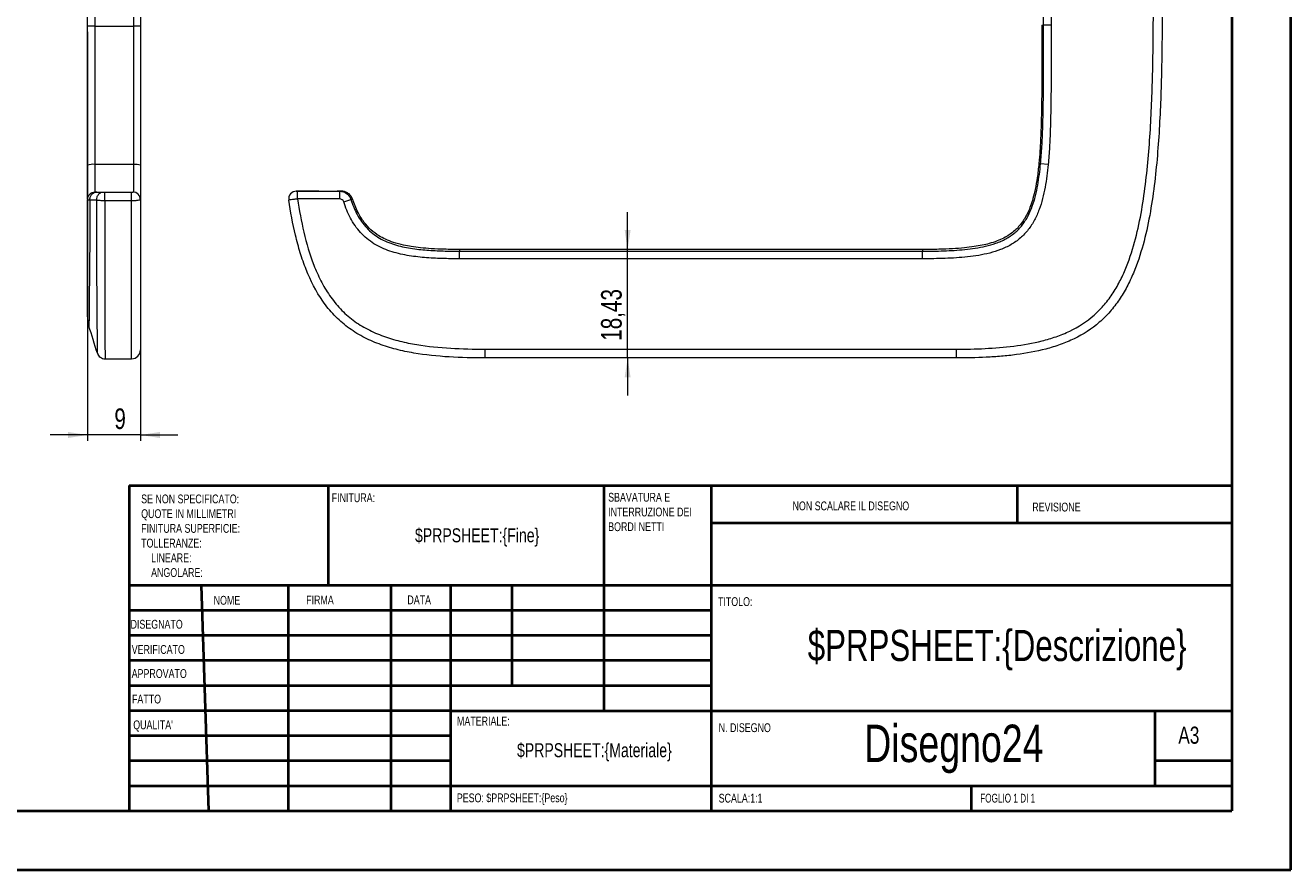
# Model space of a CAD drawing. Header units: millimetres. Extents: x 0 to 420, y 0 to 297.
# Tile 4 of 6: x 205 to 420, y 0 to 144. Entities that reach past the tile are written whole.
import ezdxf

# ---------------------------------------------------------------- set-up
doc = ezdxf.new("R2010")
doc.units = ezdxf.units.MM
doc.styles.add('SLDTEXTSTYLE0', font='TXT', dxfattribs={"width": 0.75})
doc.styles.add('SLDTEXTSTYLE1', font='TXT', dxfattribs={"width": 0.692308})
doc.dimstyles.new('SLDDIMSTYLE0', dxfattribs={"dimtxt": 3.5, "dimasz": 3.302, "dimexe": 0, "dimexo": 0.0625, "dimgap": 0.875, "dimtad": 1, "dimrnd": 1e-09, "dimzin": 12, "dimdsep": 46, "dimtxsty": 'SLDTEXTSTYLE0', "dimsah": 1, "dimcen": 0.09, "dimadec": 0, "dimazin": 3, "dimtfac": 1, "dimtmove": 0, "dimatfit": 0, "dimfxl": 0, "dimfrac": 2, "dimtolj": 1, "dimtzin": 12, "dimarcsym": 0})
doc.dimstyles.new('SLDDIMSTYLE3', dxfattribs={"dimtxt": 3.5, "dimasz": 3.302, "dimexe": 0, "dimexo": 0.0625, "dimgap": 0.875, "dimtad": 1, "dimdec": 6, "dimrnd": 1e-09, "dimzin": 12, "dimdsep": 46, "dimtxsty": 'SLDTEXTSTYLE0', "dimsah": 1, "dimcen": 0.09, "dimadec": 0, "dimazin": 3, "dimtfac": 1, "dimtmove": 0, "dimatfit": 0, "dimfxl": 0, "dimfrac": 2, "dimtolj": 1, "dimtzin": 12, "dimarcsym": 0})

# ---------------------------------------------------------------- blocks, each defined once
blk = doc.blocks.new('SW_NOTE_0')
at = {"color": 0, "linetype": 'Continuous', "lineweight": 0, "char_height": 1.5, "attachment_point": 1, "style": 'SLDTEXTSTYLE0'}
for s, insert in [('SBAVATURA E', (0, 1.93)), ('INTERRUZIONE DEI', (0, -0.57)), ('BORDI NETTI', (0, -3.07))]:
    blk.add_mtext(s, dxfattribs=dict(at, insert=insert))
blk = doc.blocks.new('SW_NOTE_1')
at = {"color": 0, "linetype": 'Continuous', "lineweight": 0, "char_height": 1.5, "attachment_point": 1, "style": 'SLDTEXTSTYLE0'}
for s, insert in [('SE NON SPECIFICATO:', (0, 1.93)), ('QUOTE IN MILLIMETRI', (0, -0.57)), ('FINITURA SUPERFICIE:', (0, -3.07)), ('TOLLERANZE:', (0, -5.57)), ('LINEARE:', (1.69, -8.07)), ('ANGOLARE:', (1.69, -10.57))]:
    blk.add_mtext(s, dxfattribs=dict(at, insert=insert))
blk = doc.blocks.new('_D_18')
at = {"color": 7, "linetype": 'Continuous', "lineweight": 0}
for p, q in [((215.77, 142.48), (215.77, 73.04)), ((224.77, 142.48), (224.77, 73.04)), ((215.77, 74.04), (209.42, 74.04)), ((224.77, 74.04), (215.77, 74.04)), ((224.77, 74.04), (231.12, 74.04))]:
    blk.add_line(p, q, dxfattribs=at)
for points in [[(215.77, 74.04), (212.47, 74.55), (212.47, 73.53)], [(224.77, 74.04), (228.07, 73.53), (228.07, 74.55)]]:
    blk.add_solid(points, dxfattribs=at)
at = {"color": 7, "linetype": 'Continuous', "lineweight": 0, "insert": (220.34, 78.55), "char_height": 3.5, "attachment_point": 1, "rotation": 0.0014, "style": 'SLDTEXTSTYLE0'}
blk.add_mtext('9', dxfattribs=at)
blk = doc.blocks.new('_D_24')
at = {"color": 7, "linetype": 'Continuous', "lineweight": 0}
for p, q in [((307.49, 105.54), (307.49, 111.89)), ((307.49, 87.11), (307.49, 105.54)), ((307.49, 87.11), (307.49, 80.76))]:
    blk.add_line(p, q, dxfattribs=at)
for points in [[(307.49, 105.54), (308, 108.85), (306.99, 108.85)], [(307.49, 87.11), (306.99, 83.81), (308, 83.81)]]:
    blk.add_solid(points, dxfattribs=at)
at = {"color": 7, "linetype": 'Continuous', "lineweight": 0, "insert": (302.98, 90.04), "char_height": 3.5, "attachment_point": 1, "rotation": 90, "style": 'SLDTEXTSTYLE0'}
blk.add_mtext('18,43', dxfattribs=at)

msp = doc.modelspace()

# ---------------------------------------------------------------- linework, layer by layer
at = {"color": 7, "linetype": 'Continuous', "lineweight": 40}
for p, q in [((420.0788436, 0.2147802), (420.0788436, 297.2147802)), ((410.0788436, 287.2147802), (410.0788436, 10.2147802)), ((222.8788436, 65.4647802), (410.0788436, 65.4647802)), ((222.8788436, 65.4647802), (222.8788436, 10.2147802)), ((256.6788436, 48.4647802), (256.6788436, 65.4647802)), ((303.4788436, 65.4647802), (303.4788436, 27.2147802)), ((321.6788436, 65.4647802), (321.6788436, 10.2147802)), ((373.6788436, 59.0897802), (373.6788436, 65.4647802)), ((410.0788436, 59.0897802), (321.6788436, 59.0897802)), ((410.0788436, 48.4647802), (222.8788436, 48.4647802)), ((235.0943545, 48.4647802), (236.3115906, 10.2147802)), ((249.869796, 48.4647802), (249.869796, 10.2147802)), ((267.2777697, 48.4647802), (267.2777697, 10.2147802)), ((277.4788436, 10.2147802), (277.4788436, 48.4647802)), ((287.8788436, 31.4647802), (287.8788436, 48.4647802)), ((321.6788436, 44.2147802), (222.8788436, 44.2147802)), ((321.6788436, 39.9647802), (222.8788436, 39.9647802)), ((321.6788436, 35.7147802), (222.8788436, 35.7147802)), ((321.6788436, 31.4647802), (222.8788436, 31.4647802)), ((277.4788436, 27.2147802), (222.8788436, 27.2147802)), ((277.4788436, 27.2147802), (410.0788436, 27.2147802)), ((397.0788436, 14.4647802), (397.0788436, 27.2147802)), ((277.4788436, 22.9647082), (222.8788436, 22.9647082)), ((277.4788436, 18.7147802), (222.8788436, 18.7147802)), ((410.0788436, 18.7147802), (397.0788436, 18.7147802)), ((222.8788436, 14.4647802), (410.0788436, 14.4647802)), ((365.8788436, 10.2147802), (365.8788436, 14.4647802)), ((25.0788436, 10.2147802), (410.0788436, 10.2147802)), ((0.0788436, 0.2147802), (420.0788436, 0.2147802))]:
    msp.add_line(p, q, dxfattribs=at)
at = {"color": 8, "linetype": 'Continuous', "lineweight": 15}
for p, q in [((377.8263721, 143.6147759), (378.1145001, 143.6146938)), ((223.4686744, 115.2991131), (223.4686701, 115.2990461)), ((251.2365455, 115.435347), (251.2359372, 115.4353547)), ((278.956774, 105.5432689), (278.956774, 105.2551409)), ((357.5683063, 105.5432689), (357.5683063, 105.2551409))]:
    msp.add_line(p, q, dxfattribs=at)
at = {"color": 7, "linetype": 'Continuous', "lineweight": 15}
for p, q in [((379.4053705, 143.6146222), (378.1145001, 143.6146938)), ((378.8950311, 119.9806546), (377.6101522, 120.1048816)), ((217.3407505, 115.2985693), (217.0687135, 115.2985842)), ((251.4392128, 114.133834), (251.4390088, 115.433834)), ((258.8655792, 115.4333056), (258.1620367, 115.433317)), ((258.6057018, 114.133287), (258.6056465, 115.433287)), ((258.6056465, 115.433287), (258.8756046, 115.4331691)), ((259.2772463, 113.6481466), (260.5048952, 114.047177)), ((357.5683063, 105.5432689), (278.956774, 105.5432689)), ((278.9567632, 103.9642705), (278.956774, 105.2551409)), ((357.5683063, 103.9642705), (278.9567632, 103.9642705)), ((278.956774, 105.2551409), (357.5683063, 105.2551409)), ((357.5683063, 103.9642705), (357.5683063, 105.2551409)), ((215.8103826, 93.7486962), (215.7684936, 94.3287239)), ((283.2605305, 88.6146712), (283.2605305, 87.1146712)), ((283.2605305, 88.6146712), (363.2605305, 88.6146712)), ((363.2605305, 88.6146712), (363.2605305, 87.1146712)), ((217.4615356, 87.9213289), (217.4614694, 87.9215338)), ((218.755273, 86.9799518), (218.7552567, 86.9799518)), ((218.7552586, 86.9799518), (223.2684932, 86.9799518)), ((363.2605305, 87.1146712), (283.2605305, 87.1146712))]:
    msp.add_line(p, q, dxfattribs=at)
at = {"color": 7, "linetype": 'Continuous', "lineweight": 15, "flags": 128}
for points in [[(217.0128644, 143.4800444), (216.76731, 143.4800346), (216.5327099, 143.4800118), (216.3175967, 143.4799766), (216.1297927, 143.4799305), (215.9761291, 143.4798751), (215.8621949, 143.4798122), (215.7921333, 143.4797445), (215.7684936, 143.4796742)], [(217.0128644, 143.4800444), (217.8400767, 143.4800521), (218.6676672, 143.4800551), (219.4952991, 143.4800532), (220.3226349, 143.4800467), (221.149338, 143.4800353), (221.9750724, 143.4800192), (222.7995017, 143.4799985), (223.6222907, 143.4799729)], [(224.7684932, 143.4799014), (224.7471332, 143.4799145), (224.6837551, 143.479927), (224.5804418, 143.4799387), (224.440588, 143.4799492), (224.2687898, 143.4799582), (224.0706926, 143.4799652), (223.8528062, 143.4799703), (223.6222907, 143.4799729)], [(223.2684932, 113.8052755), (223.2685313, 114.0840278), (223.2685677, 114.3588648), (223.2686007, 114.6171317), (223.2686287, 114.8469337), (223.2686504, 115.0376872), (223.268665, 115.1806005), (223.2686716, 115.2690985), (223.26867, 115.299102)]]:
    msp.add_lwpolyline(points, dxfattribs=at)
at = {"color": 8, "linetype": 'Continuous', "lineweight": 15, "flags": 128}
msp.add_lwpolyline([(377.3233611, 120.1326054), (377.3297695, 120.1319865), (377.3526709, 120.129773), (377.3921793, 120.1259539), (377.4482787, 120.1205307), (377.5209461, 120.1135056), (377.6101522, 120.1048816)], dxfattribs=at)
at = {"color": 7, "linetype": 'Continuous', "lineweight": 15}
for centre, radius, start, end in [((216.7137761, 116.7139873), 3.2938856, 84.790307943, 106.677299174), ((218.7690016, -304.6357069), 424.6336043, 89.345131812, 90.236956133), ((223.8830603, 117.0262704), 2.955418, 72.566630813, 95.062041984), ((223.4684944, 113.9991144), 1.2999988, 359.999959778, 89.992066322), ((223.4684932, 113.9991685), 1.3, 0.000167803, 89.974194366), ((251.2367003, 114.1354694), 1.3, 90.048692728, 188.570506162), ((251.2369486, 114.1338224), 1.3, 90.013256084, 188.574543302), ((223.2684932, 88.4799504), 1.5, 270, 0), ((218.7552924, 88.3396584), 1.359708, 197.918340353, 270)]:
    msp.add_arc(centre, radius, start, end, dxfattribs=at)
for points, knots in [([(224.7684932, 167.6028957), (224.7684932, 166.6021552), (224.7684932, 165.5994415), (224.7684932, 163.5916766), (224.7684932, 162.5865843), (224.7684932, 159.5714391), (224.7684932, 157.5604559), (224.7684932, 153.5378066), (224.7684932, 151.5261551), (224.7684932, 147.5030328), (224.7684932, 145.4914668), (224.7684932, 143.4799014)], [0, 0, 0, 0, 0.125, 0.125, 0.25, 0.25, 0.5, 0.5, 0.75, 0.75, 1, 1, 1, 1]), ([(378.1145001, 143.6146938), (378.1150703, 145.6150146), (378.1161041, 147.6153371), (378.1108099, 151.6159683), (378.1043551, 153.6163684), (378.0627483, 157.6165326), (378.0273649, 159.6162803), (377.9171179, 162.6145907), (377.8703578, 163.614074), (377.7445301, 165.6106741), (377.6663316, 166.607812), (377.5619534, 167.6029595)], [0, 0, 0, 0, 0.25, 0.25, 0.5, 0.5, 0.75, 0.75, 0.875, 0.875, 1, 1, 1, 1]), ([(378.8457812, 167.7376165), (378.950746, 166.736876), (379.0297729, 165.7341623), (379.157102, 163.7263974), (379.2045579, 162.7213051), (379.3165312, 159.7061599), (379.3525911, 157.6951767), (379.3949832, 153.6725274), (379.4015809, 151.6608759), (379.4069864, 147.6377536), (379.405944, 145.6261876), (379.4053705, 143.6146222)], [0, 0, 0, 0, 0.125, 0.125, 0.25, 0.25, 0.5, 0.5, 0.75, 0.75, 1, 1, 1, 1]), ([(215.7684932, 143.4796741), (215.7684932, 145.4893396), (215.7684932, 147.4990053), (215.7684932, 151.5183339), (215.7684932, 153.5279842), (215.7684932, 157.5470586), (215.7684932, 159.5565246), (215.7684932, 162.5675649), (215.7684932, 163.570755), (215.7684932, 165.5755591), (215.7684932, 166.5772147), (215.7684932, 167.5776019)], [0, 0, 0, 0, 0.25, 0.25, 0.5, 0.5, 0.75, 0.75, 0.875, 0.875, 1, 1, 1, 1]), ([(217.0128643, 167.4420972), (217.0128642, 166.4489093), (217.0128643, 165.4513213), (217.0128641, 163.4577872), (217.0128642, 162.460237), (217.0128642, 159.4661377), (217.0128642, 157.4679963), (217.0128642, 153.4716132), (217.0128643, 151.4733104), (217.0128642, 147.4766786), (217.0128643, 145.4783614), (217.0128643, 143.4800444)], [0, 0, 0, 0, 0.125, 0.125, 0.25, 0.25, 0.5, 0.5, 0.75, 0.75, 1, 1, 1, 1]), ([(223.6222907, 143.479973), (223.6222907, 145.4802938), (223.6222909, 147.4806163), (223.6222907, 151.4812475), (223.6222908, 153.4816476), (223.6222908, 157.4818118), (223.6222904, 159.4815595), (223.6222904, 162.4798699), (223.62229, 163.4793532), (223.6222908, 165.4759533), (223.6222907, 166.4730912), (223.6222907, 167.4682386)], [0, 0, 0, 0, 0.25, 0.25, 0.5, 0.5, 0.75, 0.75, 0.875, 0.875, 1, 1, 1, 1]), ([(363.2605305, 88.6146712), (364.9057978, 88.6146712), (366.546698, 88.645933), (369.8149627, 88.8053476), (371.4423894, 88.9330553), (374.6759902, 89.340603), (376.2823039, 89.6194431), (378.6657153, 90.2242416), (379.4557862, 90.4573339), (381.0243692, 91.0062601), (381.8069146, 91.3247585), (384.0571765, 92.4053193), (385.4472104, 93.2992364), (387.0163208, 94.6820228), (387.3230201, 94.9731208), (387.9096337, 95.5720392), (388.1904151, 95.8804239), (388.9976644, 96.8305863), (389.4890572, 97.497358), (390.3916619, 98.8880377), (390.8029066, 99.6119222), (391.557663, 101.107957), (391.8974582, 101.8728539), (392.8208832, 104.1891389), (393.3144782, 105.7703257), (394.1483993, 108.9791701), (394.4880357, 110.6085497), (395.0626846, 113.892481), (395.2965309, 115.5415685), (395.6916004, 118.8494151), (395.8526161, 120.5090705), (396.1224875, 123.8292852), (396.2313042, 125.4903087), (396.5011805, 130.4753637), (396.6068471, 133.8013382), (396.7369413, 140.4561368), (396.7605305, 143.7849903), (396.7605305, 147.1146712)], [0, 0, 0, 0, 0.0625, 0.0625, 0.125, 0.125, 0.1875, 0.1875, 0.21875, 0.21875, 0.25, 0.25, 0.3125, 0.3125, 0.328125, 0.328125, 0.34375, 0.34375, 0.375, 0.375, 0.40625, 0.40625, 0.4375, 0.4375, 0.5, 0.5, 0.5625, 0.5625, 0.625, 0.625, 0.6875, 0.6875, 0.75, 0.75, 0.875, 0.875, 1, 1, 1, 1]), ([(398.2605305, 147.1146712), (398.2605305, 143.6966467), (398.2357677, 140.2786717), (398.0980058, 133.4445751), (397.9858746, 130.0275341), (397.6979983, 124.910066), (397.5817693, 123.2054713), (397.2929582, 119.799696), (397.1204893, 118.098655), (396.696342, 114.7085149), (396.4447718, 113.0180357), (395.8258132, 109.6552737), (395.4602194, 107.9909564), (394.5616694, 104.713214), (394.0295605, 103.0995315), (393.2021592, 101.1317707), (393.0284304, 100.7407268), (392.662373, 99.9642949), (392.4699017, 99.5787822), (391.8677183, 98.4437822), (391.4315082, 97.7119265), (390.4785321, 96.3057231), (389.9617444, 95.6313909), (389.1174445, 94.6692355), (388.8244893, 94.3567424), (388.2141067, 93.7492268), (387.8971281, 93.4548839), (386.2785427, 92.0531777), (384.854202, 91.135512), (382.5550338, 90.0149221), (381.7569406, 89.6823442), (380.1452806, 89.1026042), (379.3302052, 88.8539303), (376.8630447, 88.2056442), (375.1893265, 87.9024252), (372.6512828, 87.5699825), (371.7995737, 87.4798709), (370.0949564, 87.3334747), (369.2419149, 87.2771229), (366.6810525, 87.1480132), (364.9715167, 87.1146712), (363.2605305, 87.1146712)], [0, 0, 0, 0, 0.125, 0.125, 0.25, 0.25, 0.3125, 0.3125, 0.375, 0.375, 0.4375, 0.4375, 0.5, 0.5, 0.5625, 0.5625, 0.578125, 0.578125, 0.59375, 0.59375, 0.625, 0.625, 0.65625, 0.65625, 0.671875, 0.671875, 0.6875, 0.6875, 0.75, 0.75, 0.78125, 0.78125, 0.8125, 0.8125, 0.875, 0.875, 0.90625, 0.90625, 0.9375, 0.9375, 1, 1, 1, 1]), ([(215.7684932, 119.8693204), (215.7684932, 120.8495336), (215.7684932, 121.8311049), (215.7684932, 123.795797), (215.7684932, 124.7789796), (215.7684932, 127.7301526), (215.7684932, 129.6988109), (215.7684932, 135.6046183), (215.7684932, 139.5422282), (215.7684932, 143.4796741)], [0, 0, 0, 0, 0.125, 0.125, 0.25, 0.25, 0.5, 0.5, 1, 1, 1, 1]), ([(217.0128643, 143.4800444), (217.0128643, 139.5633977), (217.0128642, 135.6465931), (217.0128642, 129.7719704), (217.012864, 127.8137212), (217.0128643, 124.8780831), (217.0128643, 123.9000708), (217.0128646, 121.9457153), (217.0128643, 120.9693068), (217.0128643, 119.9942666)], [0, 0, 0, 0, 0.5, 0.5, 0.75, 0.75, 0.875, 0.875, 1, 1, 1, 1]), ([(223.6222907, 119.9701603), (223.6222907, 120.9458064), (223.6222947, 121.9236875), (223.6222918, 123.8809285), (223.6222907, 124.8600423), (223.6222937, 127.7983297), (223.6222908, 129.7585214), (223.6222909, 135.6389458), (223.6222907, 139.559485), (223.6222907, 143.479973)], [0, 0, 0, 0, 0.125, 0.125, 0.25, 0.25, 0.5, 0.5, 1, 1, 1, 1]), ([(224.7684932, 143.4799014), (224.7684932, 139.5391602), (224.7684932, 135.5982919), (224.7684932, 129.6878861), (224.7684932, 127.7179186), (224.7684932, 124.763603), (224.7684932, 123.7787513), (224.7684932, 121.8104437), (224.7684932, 120.8272866), (224.7684932, 119.8459337)], [0, 0, 0, 0, 0.5, 0.5, 0.75, 0.75, 0.875, 0.875, 1, 1, 1, 1]), ([(377.8263907, 143.6147541), (377.8268595, 142.1408176), (377.8277991, 139.1865489), (377.8223082, 134.8237528), (377.7946773, 130.947594), (377.7344961, 127.6371769), (377.6454156, 124.9066661), (377.5203114, 122.4278484), (377.386371, 120.8669187), (377.3233605, 120.1325992)], [0, 0, 0, 0, 0.1882015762, 0.3772197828, 0.557069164, 0.6831408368, 0.7999711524, 0.905898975, 1, 1, 1, 1]), ([(377.6101521, 120.1048811), (377.7044472, 121.0805272), (377.7752139, 122.0584083), (377.8900255, 124.0156494), (377.9329665, 124.9947631), (378.0340351, 127.9330505), (378.0668344, 129.8932422), (378.1244244, 135.7736667), (378.1142826, 139.6942058), (378.1145001, 143.6146938)], [0, 0, 0, 0, 0.125, 0.125, 0.25, 0.25, 0.5, 0.5, 1, 1, 1, 1]), ([(379.4053704, 143.6146222), (379.4051519, 139.673881), (379.4154172, 135.7330127), (379.3568413, 129.8226069), (379.3234779, 127.8526394), (379.2209851, 124.8983238), (379.1774281, 123.9134721), (379.0613427, 121.9451645), (378.9898778, 120.9620074), (378.8950311, 119.9806546)], [0, 0, 0, 0, 0.5, 0.5, 0.75, 0.75, 0.875, 0.875, 1, 1, 1, 1]), ([(215.7684936, 114.106562), (215.7684936, 114.4113708), (215.7684936, 115.5002443), (215.7684936, 117.4350342), (215.7684936, 119.0579517), (215.7684936, 119.8693198)], [0, 0, 0, 0, 0.1627588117, 0.5814261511, 1, 1, 1, 1]), ([(223.622239, 115.2698845), (223.6222524, 116.1202026), (223.6222769, 117.6774401), (223.6222864, 119.2543237), (223.6222907, 119.9701615)], [0, 0, 0, 0, 0.5460426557, 1, 1, 1, 1]), ([(224.7684932, 119.8459343), (224.7684932, 119.03035), (224.7684932, 117.3996113), (224.7684932, 115.4824621), (224.7684932, 114.4153969), (224.7684932, 114.1361297)], [0, 0, 0, 0, 0.4248490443, 0.8494741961, 1, 1, 1, 1]), ([(377.3233611, 120.1326054), (377.2369168, 119.3274905), (377.0799629, 117.8656714), (376.7411544, 115.8847319), (376.3631103, 114.2854583), (375.9481205, 112.9923249), (375.4823678, 111.8656962), (374.9673019, 110.867847), (374.1969431, 109.7199854), (373.2939669, 108.7650666), (372.2450137, 107.9838709), (371.3140975, 107.4459525), (370.1811944, 106.9426374), (368.9591434, 106.5531628), (367.6487911, 106.2413828), (366.250562, 105.9975204), (364.5684949, 105.79452), (362.5576468, 105.6487683), (360.1868764, 105.5583323), (358.4827409, 105.5485292), (357.5683043, 105.5432689)], [0, 0, 0, 0, 0.0847225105, 0.1538276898, 0.2101639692, 0.2565639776, 0.2957834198, 0.337636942, 0.3738373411, 0.4402178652, 0.4738302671, 0.5104585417, 0.5524926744, 0.6033215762, 0.644436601, 0.6933810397, 0.7517669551, 0.8216693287, 0.9043080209, 1, 1, 1, 1]), ([(357.5683063, 105.2551409), (358.7692268, 105.2551494), (359.9683535, 105.2706034), (362.3606399, 105.3528904), (363.5540235, 105.4177959), (365.9282584, 105.6555157), (367.1096374, 105.8237862), (368.8632238, 106.235333), (369.4446804, 106.3989689), (370.309759, 106.7056106), (370.5977424, 106.8189425), (371.1589166, 107.0664831), (371.4334321, 107.2009164), (371.9696776, 107.492237), (372.2311393, 107.6495955), (372.7382807, 107.9920293), (372.9848684, 108.1780427), (373.694026, 108.7725422), (374.1151296, 109.2121044), (374.6759765, 109.9306913), (374.851716, 110.1795989), (375.1809993, 110.6959846), (375.3349908, 110.9647401), (375.7598996, 111.7813438), (375.9998031, 112.3414331), (376.4162892, 113.4845154), (376.5905729, 114.0683398), (376.8902685, 115.2536658), (377.0159245, 115.8553984), (377.3411345, 117.6654484), (377.4920978, 118.8838462), (377.6101522, 120.1048816)], [0, 0, 0, 0, 0.125, 0.125, 0.25, 0.25, 0.375, 0.375, 0.4375, 0.4375, 0.46875, 0.46875, 0.5, 0.5, 0.53125, 0.53125, 0.5625, 0.5625, 0.625, 0.625, 0.65625, 0.65625, 0.6875, 0.6875, 0.75, 0.75, 0.8125, 0.8125, 0.875, 0.875, 1, 1, 1, 1]), ([(378.8950311, 119.9806546), (378.7693528, 118.6807645), (378.6074504, 117.3862494), (378.253742, 115.4609256), (378.1163921, 114.8205171), (377.7884915, 113.5609244), (377.5975004, 112.9409537), (377.1431949, 111.7272921), (376.8827451, 111.1325603), (376.4230679, 110.2655358), (376.2572899, 109.9806742), (375.9046496, 109.4324892), (375.7172039, 109.1677188), (375.1214189, 108.4014341), (374.6776985, 107.9295658), (373.9360439, 107.2855067), (373.6764787, 107.0811937), (373.144454, 106.7027203), (372.8704787, 106.5274313), (372.02717, 106.0390174), (371.4368553, 105.7606858), (370.2127835, 105.2881058), (369.5951589, 105.0989044), (367.7316185, 104.6211741), (366.4746963, 104.4253827), (363.9470274, 104.1502817), (362.675759, 104.0753673), (360.1265688, 103.9815983), (358.8484648, 103.9642796), (357.5683063, 103.9642705)], [0, 0, 0, 0, 0.125, 0.125, 0.1875, 0.1875, 0.25, 0.25, 0.3125, 0.3125, 0.34375, 0.34375, 0.375, 0.375, 0.4375, 0.4375, 0.46875, 0.46875, 0.5, 0.5, 0.5625, 0.5625, 0.625, 0.625, 0.75, 0.75, 0.875, 0.875, 1, 1, 1, 1]), ([(215.7684932, 94.3287209), (215.7684932, 94.3303086), (215.7684932, 94.3334488), (215.7684932, 94.350301), (215.7684932, 94.3760814), (215.7684932, 94.4116086), (215.7684932, 94.4566706), (215.7684932, 94.5113222), (215.7684932, 94.5755493), (215.7684932, 94.6493557), (215.7684932, 94.7327401), (215.7684932, 94.8257043), (215.7684932, 94.9282436), (215.7684932, 95.1944039), (215.7684932, 95.7333693), (215.7684932, 96.8215584), (215.7684932, 98.1919685), (215.7684932, 99.8253772), (215.7684932, 101.6317892), (215.7684932, 103.6900856), (215.7684932, 105.525297), (215.7684932, 107.0852294), (215.7684932, 108.2983411), (215.7684932, 109.5986715), (215.7684932, 110.986536), (215.7684932, 112.4613721), (215.7684932, 113.477485), (215.7684932, 113.9987277)], [0, 0, 0, 0, 0.0244747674, 0.0484073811, 0.0718008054, 0.0946582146, 0.1169830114, 0.1387788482, 0.1600496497, 0.1807996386, 0.2010333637, 0.2207557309, 0.2399720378, 0.2586880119, 0.354044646, 0.4394123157, 0.5165348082, 0.5809875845, 0.6459483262, 0.7086760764, 0.7763000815, 0.8084980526, 0.8426595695, 0.8788441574, 0.9171018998, 0.9574751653, 1, 1, 1, 1]), ([(216.1832577, 113.9021629), (216.0478446, 113.9163593), (215.9437799, 113.9317267), (215.8038231, 113.9642348), (215.7684932, 113.9813483), (215.7684932, 113.9986638)], [0, 0, 0, 0, 0.5, 0.5, 1, 1, 1, 1]), ([(217.1062355, 115.2714305), (216.942718, 115.2482148), (216.6301954, 115.2038439), (216.2736251, 115.0244307), (216.0356109, 114.7914185), (215.8927121, 114.5703373), (215.7892429, 114.3001433), (215.7755684, 114.0999447), (215.7685606, 113.9973477)], [0, 0, 0, 0, 0.2746336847, 0.5248933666, 0.6431041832, 0.7591305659, 0.8765601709, 1, 1, 1, 1]), ([(216.0955247, 114.8375273), (216.1127127, 114.8648162), (216.2202064, 115.035481), (216.5660502, 115.2342614), (216.9008076, 115.2771954), (217.0681863, 115.2986624)], [0, 0, 0, 0, 0.0868959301, 0.5434478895, 1, 1, 1, 1]), ([(217.0687136, 115.2985848), (217.0687293, 115.2985871), (217.0687331, 115.2986182), (217.0685765, 115.298627), (217.0684911, 115.2986318), (217.0683569, 115.2986313), (217.0681863, 115.2986637)], [0, 0, 0, 0, 0.0026000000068, 0.0026000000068, 0.0026000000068, 0.004017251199, 0.004017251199, 0.004017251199, 0.004017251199]), ([(217.1062444, 115.271397), (217.1063408, 115.2714305), (217.182686, 115.297997), (217.2636038, 115.2984958), (217.3444194, 115.2989939)], [0, 0, 0, 0, 0.0012625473, 1, 1, 1, 1]), ([(217.3385262, 113.9101779), (217.3275168, 114.0873742), (217.3493452, 114.267054), (217.4551, 114.6019319), (217.5389771, 114.7569739), (217.7549837, 115.0168532), (217.8870124, 115.1215693), (218.1774821, 115.2633922), (218.3357874, 115.3004328), (218.4941906, 115.3005671)], [0, 0, 0, 0, 0.25, 0.25, 0.5, 0.5, 0.75, 0.75, 1, 1, 1, 1]), ([(218.7039952, 113.8070142), (218.4249779, 113.8068926), (218.1430723, 113.816605), (217.7854927, 113.8435912), (217.6746915, 113.8548092), (217.5322193, 113.8738392), (217.4882653, 113.8805776), (217.4075679, 113.8948613), (217.3703576, 113.9025336), (217.3385105, 113.9102553)], [0, 0, 0, 0, 0.5, 0.5, 0.75, 0.75, 0.875, 0.875, 1, 1, 1, 1]), ([(217.4614691, 87.9215352), (217.4613093, 87.9230116), (217.4609954, 87.9259128), (217.4606789, 87.9431505), (217.460462, 87.9698045), (217.4603365, 88.0066084), (217.4602813, 88.053219), (217.4602805, 88.1095384), (217.4603183, 88.1753799), (217.4603801, 88.2505538), (217.4604525, 88.3348473), (217.460523, 88.4280305), (217.4605801, 88.5298564), (217.4606133, 88.6400622), (217.4606127, 88.7583699), (217.4605694, 88.8844876), (217.4604754, 89.0181102), (217.4603231, 89.1589206), (217.460106, 89.3065903), (217.4598178, 89.4607803), (217.4594597, 89.6211451), (217.459033, 89.7873302), (217.458539, 89.9589735), (217.4579788, 90.1357053), (217.4573535, 90.3171499), (217.4566642, 90.5029263), (217.4559118, 90.6926488), (217.4550973, 90.8859278), (217.4542216, 91.0823709), (217.4532854, 91.2815835), (217.4522895, 91.4831694), (217.4512346, 91.6867318), (217.4501215, 91.8918738), (217.4489507, 92.0981993), (217.4477229, 92.3053137), (217.4464385, 92.5128242), (217.4450982, 92.7203414), (217.443702, 92.9274767), (217.442252, 93.1338548), (217.4371283, 93.8305275), (217.4246413, 95.3217371), (217.4026013, 97.9430803), (217.3821412, 100.7899453), (217.368591, 103.1193608), (217.360865, 104.7953006), (217.3554806, 106.1566655), (217.3507539, 107.5806712), (217.346673, 109.0686873), (217.3432598, 110.6221979), (217.340457, 112.2421857), (217.3391778, 113.3472998), (217.3385262, 113.9102241)], [0, 0, 0, 0, 0.0236079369, 0.0463922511, 0.0683809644, 0.0896015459, 0.1100809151, 0.1298454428, 0.1489209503, 0.1673327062, 0.1851054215, 0.2022632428, 0.2188297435, 0.2348279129, 0.2502801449, 0.2652082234, 0.2796333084, 0.2935759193, 0.3070559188, 0.3200924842, 0.3327040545, 0.344908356, 0.3567224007, 0.3681624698, 0.3792441, 0.3899820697, 0.4003903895, 0.4104822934, 0.4202702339, 0.4297658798, 0.4389801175, 0.4479230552, 0.4566040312, 0.4650316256, 0.4732136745, 0.4811572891, 0.4888688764, 0.4963541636, 0.5036182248, 0.51066551, 0.5681396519, 0.6418986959, 0.71894336, 0.7723174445, 0.8014052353, 0.8315347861, 0.8627729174, 0.8951819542, 0.9288201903, 0.9637423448, 1, 1, 1, 1]), ([(218.7039952, 113.8070142), (218.7038928, 113.9912475), (218.7037913, 114.1814322), (218.7036082, 114.5394962), (218.7035268, 114.7071734), (218.7033988, 114.9896581), (218.7033524, 115.1043061), (218.7033028, 115.2597918), (218.7032997, 115.3005418), (218.7033186, 115.3006339)], [0, 0, 0, 0, 0.25, 0.25, 0.5, 0.5, 0.75, 0.75, 1, 1, 1, 1]), ([(224.7684932, 113.9991132), (224.7684932, 113.9734612), (224.7287061, 113.9479937), (224.578966, 113.9013603), (224.4671722, 113.8797595), (224.2597057, 113.8529892), (224.1825792, 113.8448238), (224.0194881, 113.8307833), (223.9333499, 113.8248459), (223.7518295, 113.8151484), (223.6565857, 113.8114323), (223.4649339, 113.8065257), (223.3675336, 113.805275), (223.2684932, 113.8052768)], [0, 0, 0, 0, 0.25, 0.25, 0.5, 0.5, 0.625, 0.625, 0.75, 0.75, 0.875, 0.875, 1, 1, 1, 1]), ([(223.26867, 115.2991016), (223.3218054, 115.2990944), (223.3736743, 115.2990929), (223.4472178, 115.2990983), (223.4686678, 115.2991048), (223.4686744, 115.2991131)], [0, 0, 0, 0, 0.5, 0.5, 1, 1, 1, 1]), ([(224.7684932, 113.9991132), (224.7684932, 112.0924119), (224.7684932, 110.1979582), (224.7684932, 106.4485194), (224.7684932, 104.5930807), (224.7684932, 101.8613956), (224.7684932, 100.9700224), (224.7684932, 99.2440248), (224.7684932, 98.4082469), (224.7684932, 96.8056345), (224.7684932, 96.0342772), (224.7684932, 94.6254068), (224.7684932, 93.9823621), (224.7684932, 93.1107238), (224.7684932, 92.835608), (224.7684932, 92.3156932), (224.7684932, 92.0732032), (224.7684932, 91.398442), (224.7684932, 91.0160213), (224.7684932, 90.3572711), (224.7684932, 90.0809459), (224.7684932, 89.6112302), (224.7684932, 89.4196513), (224.7684932, 88.9444557), (224.7684932, 88.755997), (224.7684932, 88.523059), (224.7684932, 88.4799504), (224.7684932, 88.4799504)], [0, 0, 0, 0, 0.125, 0.125, 0.25, 0.25, 0.3125, 0.3125, 0.375, 0.375, 0.4375, 0.4375, 0.5, 0.5, 0.53125, 0.53125, 0.5625, 0.5625, 0.625, 0.625, 0.6875, 0.6875, 0.75, 0.75, 0.875, 0.875, 1, 1, 1, 1]), ([(251.4392128, 114.133834), (251.242801, 114.1081821), (251.0476102, 114.0827146), (250.6899049, 114.0360811), (250.5240572, 114.0144803), (250.3183971, 113.98771), (250.2556442, 113.9795447), (250.1477111, 113.9655041), (250.1020543, 113.9595667), (250.0274673, 113.9498692), (249.9988758, 113.9461531), (249.9611133, 113.9412465), (249.9514793, 113.9399958), (249.9514791, 113.9399976)], [0, 0, 0, 0, 0.25, 0.25, 0.5, 0.5, 0.625, 0.625, 0.75, 0.75, 0.875, 0.875, 1, 1, 1, 1]), ([(283.2605305, 87.1146712), (281.2321782, 87.1146712), (279.2080838, 87.1611201), (275.1744862, 87.4131898), (273.1648581, 87.6174471), (270.6687363, 88.0463644), (270.170326, 88.1410289), (269.1753966, 88.3509872), (268.6778682, 88.4665637), (267.1996871, 88.8463758), (266.2316823, 89.1437391), (264.3395594, 89.8495225), (263.4154421, 90.257944), (262.0702261, 90.9742262), (261.6270521, 91.2313413), (260.7636258, 91.7789525), (260.3453446, 92.0680284), (259.1313156, 92.9816564), (258.3765312, 93.6527782), (257.3255677, 94.7517887), (256.9887441, 95.1334705), (256.3415604, 95.9269193), (256.0343435, 96.3348935), (254.5797203, 98.4159431), (253.6652556, 100.2213295), (252.5344265, 103.0652383), (252.2011191, 104.0286928), (251.6027597, 105.9760634), (251.3372182, 106.9620366), (250.62293, 109.9330181), (250.2543727, 111.9311705), (249.9514791, 113.9399976)], [0, 0, 0, 0, 0.125, 0.125, 0.25, 0.25, 0.28125, 0.28125, 0.3125, 0.3125, 0.375, 0.375, 0.4375, 0.4375, 0.46875, 0.46875, 0.5, 0.5, 0.5625, 0.5625, 0.59375, 0.59375, 0.625, 0.625, 0.75, 0.75, 0.8125, 0.8125, 0.875, 0.875, 1, 1, 1, 1]), ([(255.0750327, 115.4339045), (254.4271336, 115.4342933), (253.1475065, 115.435061), (251.8678793, 115.4353298), (251.2361512, 115.4354625)], [0, 0, 0, 0, 0.5063186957, 1, 1, 1, 1]), ([(251.2366478, 115.4338224), (251.2366568, 115.4338152), (251.2589037, 115.4338137), (251.3336956, 115.4338191), (251.3858906, 115.4338256), (251.4390088, 115.433834)], [0, 0, 0, 0, 0.5, 0.5, 1, 1, 1, 1]), ([(251.4390088, 115.433834), (252.6335606, 115.4340213), (253.8281123, 115.4337201), (255.0226641, 115.43353), (256.2169916, 115.4333401), (257.4113191, 115.4332362), (258.6056465, 115.433287)], [0, 0, 0, 0, 0.0035836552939, 0.0035836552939, 0.0035836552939, 0.0071666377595, 0.0071666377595, 0.0071666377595, 0.0071666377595]), ([(258.6057018, 114.133287), (257.411287, 114.1332362), (256.2168721, 114.1333401), (255.0224573, 114.1335301), (253.8280425, 114.1337201), (252.6336276, 114.1340214), (251.4392128, 114.133834)], [0, 0, 0, 0, 0.0035832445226, 0.0035832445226, 0.0035832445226, 0.0071664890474, 0.0071664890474, 0.0071664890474, 0.0071664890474]), ([(251.4392128, 114.133834), (251.727371, 112.2271328), (252.0755795, 110.332679), (252.9655153, 106.5832402), (253.5050186, 104.7278016), (254.5666491, 101.9961164), (254.9597457, 101.1047432), (255.8418395, 99.3787456), (256.3312543, 98.5429677), (257.4325861, 96.9403553), (258.0504322, 96.168998), (259.3886859, 94.7601276), (260.1118163, 94.1170829), (261.2782587, 93.2454446), (261.6806464, 92.9703288), (262.5120908, 92.450414), (262.9375938, 92.207924), (264.2309079, 91.5331629), (265.1196856, 91.1507421), (266.9390486, 90.4919919), (267.8696357, 90.2156668), (269.7634919, 89.745951), (270.719732, 89.5543721), (273.5902394, 89.0791765), (275.5155967, 88.8907178), (279.3794212, 88.6577799), (281.3180132, 88.6146712), (283.2605305, 88.6146712)], [0, 0, 0, 0, 0.125, 0.125, 0.25, 0.25, 0.3125, 0.3125, 0.375, 0.375, 0.4375, 0.4375, 0.5, 0.5, 0.53125, 0.53125, 0.5625, 0.5625, 0.625, 0.625, 0.6875, 0.6875, 0.75, 0.75, 0.875, 0.875, 1, 1, 1, 1]), ([(258.6056465, 115.433287), (259.0269815, 115.4333062), (259.4397455, 115.298353), (259.9493878, 114.9268099), (260.0996551, 114.7754505), (260.3436559, 114.4379345), (260.4401558, 114.2483397), (260.5048952, 114.047177)], [0, 0, 0, 0, 0.5, 0.5, 0.75, 0.75, 1, 1, 1, 1]), ([(259.2772463, 113.6481466), (259.2313073, 113.7894817), (259.1403461, 113.913304), (258.8999329, 114.0863835), (258.7542922, 114.1332933), (258.6057018, 114.133287)], [0, 0, 0, 0, 0.5, 0.5, 1, 1, 1, 1]), ([(260.7937974, 114.0661991), (260.7539849, 114.1761193), (260.6690685, 114.4105686), (260.4536478, 114.7150933), (260.1979662, 114.972011), (259.9293524, 115.159911), (259.6688106, 115.2880292), (259.4323902, 115.3667882), (259.2334754, 115.4086088), (259.0852493, 115.4263104), (258.9932279, 115.4315001), (258.951126, 115.4326412), (258.9379053, 115.4328883), (258.9294776, 115.4330092), (258.9218409, 115.4330896), (258.9140351, 115.4331425), (258.9093402, 115.433158), (258.9028503, 115.4331834), (258.8756377, 115.4332861), (258.8612363, 115.4333405)], [0, 0, 0, 0, 0.0847345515, 0.1807307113, 0.2682539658, 0.34747702, 0.4179493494, 0.4787051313, 0.5283440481, 0.565265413, 0.5878631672, 0.5942802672, 0.5983679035, 0.6026297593, 0.6094132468, 0.6243140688, 0.6755522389, 0.828296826, 1, 1, 1, 1]), ([(260.5048952, 114.047177), (260.6494468, 113.6024537), (260.8090525, 113.1636608), (261.1671717, 112.3014024), (261.365917, 111.8764515), (261.8047771, 111.0558194), (262.0456591, 110.6595798), (262.5781142, 109.9003636), (262.8712527, 109.5360999), (263.8310426, 108.5111131), (264.5568617, 107.9406442), (265.7642334, 107.2407073), (266.1863339, 107.0326621), (267.0433163, 106.6693955), (267.4807582, 106.5122686), (268.3698833, 106.2370063), (268.8229929, 106.1186557), (269.7322918, 105.9144252), (270.1884865, 105.8284927), (271.5605434, 105.6070675), (272.4797867, 105.5069828), (274.3238046, 105.3647445), (275.2484572, 105.3213119), (277.1008009, 105.266268), (278.0288749, 105.2551486), (278.956774, 105.2551409)], [0, 0, 0, 0, 0.0625, 0.0625, 0.125, 0.125, 0.1875, 0.1875, 0.25, 0.25, 0.375, 0.375, 0.4375, 0.4375, 0.5, 0.5, 0.5625, 0.5625, 0.625, 0.625, 0.75, 0.75, 0.875, 0.875, 1, 1, 1, 1]), ([(278.9567753, 105.5432689), (278.0926453, 105.5488331), (276.4905258, 105.5591494), (274.2714831, 105.6528091), (272.4020454, 105.8009873), (270.8372668, 106.0029768), (269.304849, 106.2852363), (267.8230269, 106.6769735), (266.4186001, 107.2227366), (265.1168032, 107.9160202), (263.8697378, 108.8518459), (262.8923561, 109.9338916), (262.1955823, 110.9524785), (261.6763359, 111.8843752), (261.1950002, 112.9329907), (260.9367982, 113.6917431), (260.8079853, 114.0702728)], [0, 0, 0, 0, 0.1186374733, 0.2199569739, 0.3048663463, 0.3760359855, 0.4364730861, 0.5187160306, 0.586071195, 0.6428726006, 0.7207758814, 0.7988237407, 0.8418576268, 0.8900169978, 0.9451312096, 1, 1, 1, 1]), ([(218.7039517, 113.8069332), (218.7040621, 113.4931913), (218.7042807, 112.8721318), (218.7046896, 111.9521249), (218.705154, 111.0527363), (218.7056797, 110.1738856), (218.7062653, 109.3153279), (218.7069111, 108.4768611), (218.707617, 107.6582721), (218.708383, 106.8593507), (218.7092092, 106.0798857), (218.7100955, 105.3196665), (218.711042, 104.5784823), (218.7120487, 103.8561224), (218.7131155, 103.1523762), (218.7142425, 102.4670332), (218.7154297, 101.7998832), (218.716677, 101.1507159), (218.7179846, 100.5193212), (218.7193523, 99.9054895), (218.7207803, 99.309011), (218.7222685, 98.7296763), (218.7238169, 98.1672765), (218.7254256, 97.6216024), (218.7270945, 97.0924456), (218.7288237, 96.5795976), (218.7306131, 96.08285), (218.7324627, 95.601995), (218.7343727, 95.1368245), (218.7363422, 94.6871306), (218.7383751, 94.2527054), (218.7404565, 93.8333412), (218.7426417, 93.4288287), (218.744725, 93.0389634), (218.7466726, 92.7727863), (218.7473528, 92.6075552), (218.7475118, 92.5261135), (218.7477206, 92.4106143), (218.7479277, 92.2623513), (218.748152, 92.0829949), (218.7483853, 91.8745806), (218.7486301, 91.6394947), (218.7488852, 91.3804575), (218.7491509, 91.1005039), (218.749427, 90.8029611), (218.7497134, 90.4914228), (218.7500102, 90.1697208), (218.7503173, 89.8418929), (218.7506347, 89.5121469), (218.7509624, 89.1848215), (218.7513003, 88.8643431), (218.7516485, 88.55518), (218.7520069, 88.2617928), (218.7523755, 87.988582), (218.7527543, 87.7398376), (218.7531433, 87.5196673), (218.7535425, 87.3320044), (218.7539519, 87.1802658), (218.7543711, 87.0684826), (218.7548019, 86.9961864), (218.7550796, 86.9856454), (218.7552241, 86.9801576)], [0, 0, 0, 0, 0.0196464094, 0.0388905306, 0.0577396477, 0.0762012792, 0.0942831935, 0.1119934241, 0.1293402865, 0.1463323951, 0.16297868, 0.1792884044, 0.1952711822, 0.2109369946, 0.2262962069, 0.241359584, 0.2561383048, 0.270643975, 0.2848886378, 0.2988847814, 0.3126453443, 0.3261837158, 0.3395137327, 0.3526496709, 0.3656062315, 0.3783985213, 0.3910420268, 0.403552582, 0.41594633, 0.4282396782, 0.4404492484, 0.4525918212, 0.4646842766, 0.4767435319, 0.4887864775, 0.4903105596, 0.4929994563, 0.4968536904, 0.5018747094, 0.5080656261, 0.5154321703, 0.5239838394, 0.5337352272, 0.5447075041, 0.5569300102, 0.5704419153, 0.5852938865, 0.6015497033, 0.6192877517, 0.6386023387, 0.659604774, 0.6824241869, 0.7072080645, 0.7341225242, 0.7633523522, 0.7951008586, 0.8295896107, 0.8670581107, 0.9077634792, 0.9519802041, 1, 1, 1, 1]), ([(223.2684932, 86.9799504), (223.2684932, 86.9799504), (223.2684932, 87.0263992), (223.2684932, 87.2784689), (223.2684932, 87.4827263), (223.2684932, 87.9116436), (223.2684932, 88.0063081), (223.2684932, 88.2162664), (223.2684932, 88.3318429), (223.2684932, 88.711655), (223.2684932, 89.0090183), (223.2684932, 89.7148016), (223.2684932, 90.1232232), (223.2684932, 90.8395054), (223.2684932, 91.0966205), (223.2684932, 91.6442317), (223.2684932, 91.9333076), (223.2684932, 92.8469356), (223.2684932, 93.5180574), (223.2684932, 94.6170679), (223.2684932, 94.9987497), (223.2684932, 95.7921984), (223.2684932, 96.2001727), (223.2684932, 98.2812223), (223.2684932, 100.0866087), (223.2684932, 102.9305175), (223.2684932, 103.893972), (223.2684932, 105.8413426), (223.2684932, 106.8273158), (223.2684932, 109.7982973), (223.2684932, 111.7964497), (223.2684932, 113.8052768)], [0, 0, 0, 0, 0.125, 0.125, 0.25, 0.25, 0.28125, 0.28125, 0.3125, 0.3125, 0.375, 0.375, 0.4375, 0.4375, 0.46875, 0.46875, 0.5, 0.5, 0.5625, 0.5625, 0.59375, 0.59375, 0.625, 0.625, 0.75, 0.75, 0.8125, 0.8125, 0.875, 0.875, 1, 1, 1, 1]), ([(278.9567632, 103.9642705), (277.961144, 103.9642788), (276.9653665, 103.9769051), (274.9782825, 104.0401984), (273.9865135, 104.0902133), (272.0093715, 104.2565047), (271.0241046, 104.3738802), (269.0643775, 104.7205875), (268.0839753, 104.9527992), (266.6667551, 105.4322451), (266.2023816, 105.613995), (265.2934574, 106.0316205), (264.8480189, 106.2684096), (263.5802724, 107.0546616), (262.8164373, 107.6858483), (261.4629083, 109.1752444), (260.9046977, 109.9979135), (260.2008197, 111.3196773), (259.9877748, 111.7755441), (259.6036675, 112.7004744), (259.4323047, 113.1710967), (259.2772463, 113.6481466)], [0, 0, 0, 0, 0.125, 0.125, 0.25, 0.25, 0.375, 0.375, 0.5, 0.5, 0.5625, 0.5625, 0.625, 0.625, 0.75, 0.75, 0.875, 0.875, 0.9375, 0.9375, 1, 1, 1, 1]), ([(215.7978786, 93.7779919), (215.8174551, 93.5875758), (215.8605555, 93.1683458), (215.9658909, 92.8502797), (216.0233826, 92.6766806)], [0, 0, 0, 0, 0.4542045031, 1, 1, 1, 1]), ([(215.8022642, 93.7480815), (215.8205546, 93.5701618), (215.8622558, 93.1645117), (215.9697575, 92.8433491), (216.0301086, 92.6630498)], [0, 0, 0, 0, 0.4386040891, 1, 1, 1, 1]), ([(216.0301142, 92.6807784), (216.029832, 92.6514678), (216.0288016, 92.5444521), (216.0279083, 92.5461934), (216.0272597, 92.5474577)], [0, 0, 0, 0, 0.27389112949, 1, 1, 1, 1]), ([(217.4614691, 87.9215352), (217.5024902, 87.7946692), (217.5646389, 87.6675971), (217.7313928, 87.4336597), (217.8360016, 87.3271582), (218.074447, 87.1536577), (218.2079669, 87.0868892), (218.4818612, 87.0001967), (218.6218908, 86.9801575), (218.7552241, 86.9801576)], [0, 0, 0, 0, 0.25, 0.25, 0.5, 0.5, 0.75, 0.75, 1, 1, 1, 1])]:
    msp.add_open_spline(points, degree=3, knots=knots, dxfattribs=at)
at = {"color": 8, "linetype": 'Continuous', "lineweight": 15}
for points, knots in [([(217.0128644, 119.994266), (217.0128665, 119.2174194), (217.0128706, 117.6635876), (217.0128854, 116.0833529), (217.0128853, 115.3090185), (217.0128853, 115.2881757)], [0, 0, 0, 0, 0.4931343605, 0.9863566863, 1, 1, 1, 1]), ([(216.1832571, 113.9020473), (216.1814677, 112.9478212), (216.1778743, 111.031616), (216.1682907, 108.178811), (216.1534114, 105.4655375), (216.13219, 102.9291691), (216.1077753, 100.6176551), (216.0831903, 98.5450162), (216.0630469, 96.7953426), (216.0501165, 95.4457375), (216.0421511, 94.4435791), (216.0373534, 93.7230336), (216.0340576, 93.1708855), (216.0317157, 92.8153239), (216.0305568, 92.717967), (216.0301142, 92.6807784)], [0, 0, 0, 0, 0.081139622, 0.1629384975, 0.2460736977, 0.3205420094, 0.3963776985, 0.4733340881, 0.5502725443, 0.6262442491, 0.7009035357, 0.7739822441, 0.8462264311, 0.9412612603, 1, 1, 1, 1]), ([(216.1832581, 113.9021628), (216.1820325, 113.9914088), (216.1795813, 114.169901), (216.2381257, 114.4315518), (216.3398108, 114.6746116), (216.4847416, 114.8895647), (216.6658666, 115.065944), (216.8748648, 115.2011802), (217.0291505, 115.2480013), (217.1062444, 115.271397)], [0, 0, 0, 0, 0.1428824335, 0.2857652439, 0.4286479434, 0.5715318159, 0.7144149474, 0.8572980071, 1, 1, 1, 1]), ([(260.7736554, 114.0579339), (260.7812717, 114.0582229), (260.8083148, 114.0592491), (260.6317401, 114.0522237), (260.5048952, 114.047177)], [0, 0, 0, 0, 0.2816362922, 1, 1, 1, 1])]:
    msp.add_open_spline(points, degree=3, knots=knots, dxfattribs=at)
at = {"color": 7, "linetype": 'Continuous', "lineweight": 15}
for points in [[(217.3385262, 113.9101779), (216.9493435, 113.9083668), (216.5643754, 113.9050622), (216.1830632, 113.9020292)], [(217.0681863, 115.2986637), (217.0680376, 115.298692), (217.1619903, 115.2987765), (217.3444196, 115.2989938)], [(217.3444931, 115.2989939), (217.7239205, 115.299446), (218.107337, 115.3006145), (218.4941906, 115.3005671)], [(218.494137, 115.300567), (218.533475, 115.3005622), (218.6162475, 115.3005868), (218.7033186, 115.3006339)], [(218.7033185, 115.300634), (220.225102, 115.3014569), (221.7468861, 115.2993085), (223.26867, 115.2991016)], [(251.2360748, 115.4353548), (251.236891, 115.4361778), (251.2363899, 115.4340293), (251.2366478, 115.4338224)], [(223.2684932, 113.8052768), (221.7469793, 113.8054868), (220.2254654, 113.8076663), (218.7039518, 113.8068319)], [(217.4614858, 87.9214835), (216.9644543, 89.4586446), (216.4864103, 91.0005241), (216.0272709, 92.5474211)], [(218.7552251, 86.9801576), (218.7552475, 86.9800193), (218.75527, 86.9799504), (218.7552924, 86.9799504)]]:
    msp.add_open_spline(points, degree=3, dxfattribs=at)

# ---------------------------------------------------------------- block references
at = {"color": 7, "linetype": 'Continuous', "lineweight": 0}
for name, p in [('SW_NOTE_1', (224.8926211, 61.9992774)), ('SW_NOTE_0', (304.1880593, 62.2842698))]:
    msp.add_blockref(name, p, dxfattribs=at)

# ---------------------------------------------------------------- texts
for s, insert, char_height, attachment_point, style in [('FINITURA:', (257.2501357, 64.1340522), 1.5, 1, 'SLDTEXTSTYLE0'), ('NON SCALARE IL DISEGNO', (335.4934841, 62.7477737), 1.5, 1, 'SLDTEXTSTYLE0'), ('REVISIONE', (376.2064253, 62.5496888), 1.5, 1, 'SLDTEXTSTYLE0'), ('$PRPSHEET:\\{Fine\\}', (281.9404768, 58.1959507), 2.38125, 2, 'SLDTEXTSTYLE0'), ('NOME', (237.2010828, 46.7162628), 1.5, 1, 'SLDTEXTSTYLE0'), ('FIRMA', (252.9124311, 46.7765365), 1.5, 1, 'SLDTEXTSTYLE0'), ('DATA', (270.0935455, 46.7909594), 1.5, 1, 'SLDTEXTSTYLE0'), ('TITOLO:', (322.8350305, 46.4931144), 1.5, 1, 'SLDTEXTSTYLE0'), ('DISEGNATO', (223.0909928, 42.644495), 1.5, 1, 'SLDTEXTSTYLE0'), ('$PRPSHEET:\\{Descrizione\\}', (370.2267594, 40.9437497), 5.291666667, 2, 'SLDTEXTSTYLE0'), ('VERIFICATO', (223.2893124, 38.3691873), 1.5, 1, 'SLDTEXTSTYLE0'), ('APPROVATO', (223.280566, 34.2790762), 1.5, 1, 'SLDTEXTSTYLE0'), ('FATTO', (223.3340301, 29.9484848), 1.5, 1, 'SLDTEXTSTYLE0'), ('MATERIALE:', (278.5247059, 26.2008364), 1.5, 1, 'SLDTEXTSTYLE0'), ("QUALITA'", (223.5478864, 25.5644294), 1.5, 1, 'SLDTEXTSTYLE0'), ('N. DISEGNO', (322.9528097, 25.083418), 1.5, 1, 'SLDTEXTSTYLE0'), ('Disegno24', (362.8889414, 24.8465188), 6.35, 2, 'SLDTEXTSTYLE0'), ('A3', (400.9998284, 24.5152247), 2.91041667, 1, 'SLDTEXTSTYLE0'), ('$PRPSHEET:\\{Materiale\\}', (301.8498342, 21.7003458), 2.38125, 2, 'SLDTEXTSTYLE0'), ('PESO: $PRPSHEET:\\{Peso\\}', (278.4966547, 13.1640921), 1.4986, 1, 'SLDTEXTSTYLE0'), ('SCALA:1:1', (322.9528097, 13.1148674), 1.5, 1, 'SLDTEXTSTYLE0'), ('FOGLIO 1 DI 1', (367.357138, 13.1148674), 1.5, 1, 'SLDTEXTSTYLE1')]:
    msp.add_mtext(s, dxfattribs=dict(at, insert=insert, char_height=char_height, attachment_point=attachment_point, style=style))

# ---------------------------------------------------------------- dimensions: what is measured, and where the dimension line sits
for base, p1, p2, angle, dimstyle, picture, middle in [((215.7702464, 74.0411326), (224.7684932, 143.4799014), (215.7684932, 143.4796741), 0.00144662, 'SLDDIMSTYLE3', '_D_18', (221.631972, 74.0412806)), ((307.4940392, 105.5432689), (283.2605305, 87.1146712), (278.956774, 105.5432689), 90, 'SLDDIMSTYLE0', '_D_24', (307.4940392, 95.8587755))]:
    dim = msp.add_linear_dim(base=base, p1=p1, p2=p2, angle=angle, dimstyle=dimstyle, dxfattribs=at)
    dim.commit()
    dim.dimension.update_dxf_attribs({"geometry": picture, "text_midpoint": middle, "dimtype": 160})

doc.saveas('drawing.dxf')
